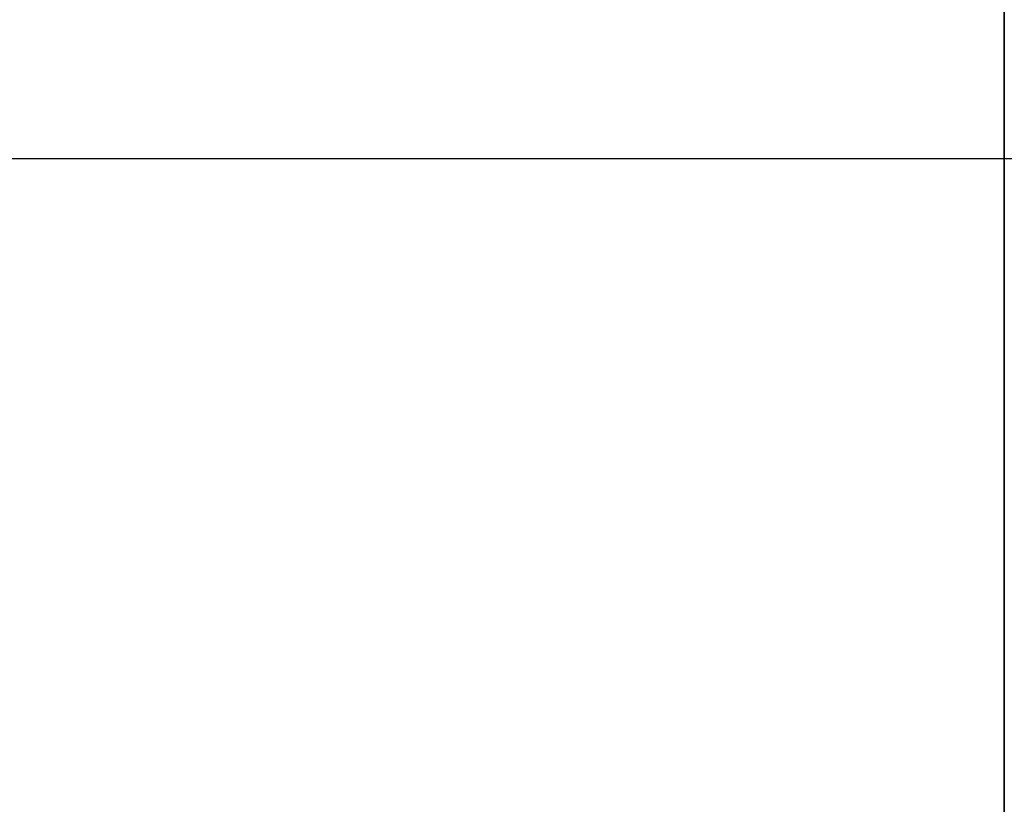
# Model space of a CAD drawing. Header units: inches. Extents: x 37 to 987, y -531 to 767.
# Tile 32 of 49: x 259 to 280, y 163 to 180. Entities that reach past the tile are written whole.
import ezdxf

# ---------------------------------------------------------------- set-up
doc = ezdxf.new("R2010")
doc.units = ezdxf.units.IN
doc.header["$MEASUREMENT"] = 0
doc.layers.add('DIM', color=4, linetype='Continuous')

msp = doc.modelspace()

# ---------------------------------------------------------------- linework, layer by layer
at = {"layer": 'DIM', "color": 7}
for p, q in [((279.695, 213.101), (279.695, 140.101)), ((213.695, 176.598), (360.49, 176.602))]:
    msp.add_line(p, q, dxfattribs=at)
msp.add_open_spline([(279.695, 139.398), (279.695, 139.509), (279.695, 139.649), (279.695, 140.297), (279.695, 141.004), (279.695, 142.881), (279.695, 144.055), (279.695, 146.77), (279.695, 148.319), (279.695, 151.817), (279.695, 153.715), (279.695, 157.776), (279.695, 159.967), (279.695, 164.511), (279.695, 166.849), (279.695, 171.653), (279.695, 174.138), (279.695, 179.032), (279.695, 181.464), (279.695, 186.298), (279.695, 188.669), (279.695, 193.183), (279.695, 195.36), (279.695, 199.469), (279.695, 201.359), (279.695, 204.819), (279.695, 206.404), (279.695, 209.132), (279.695, 210.285), (279.695, 212.169), (279.695, 212.894), (279.695, 213.546), (279.695, 213.688), (279.695, 213.798)], degree=3, knots=[0.0402052, 0.0402052, 0.0402052, 0.0402052, 0.0623328, 0.0623328, 0.1248214, 0.1248214, 0.1873099, 0.1873099, 0.2497984, 0.2497984, 0.3122869, 0.3122869, 0.3747754, 0.3747754, 0.4372639, 0.4372639, 0.4997524, 0.4997524, 0.5622409, 0.5622409, 0.6247294, 0.6247294, 0.6872179, 0.6872179, 0.7497064, 0.7497064, 0.8121949, 0.8121949, 0.8746834, 0.8746834, 0.9371719, 0.9371719, 0.9597902, 0.9597902, 0.9597902, 0.9597902], dxfattribs=at)

doc.saveas('drawing.dxf')
